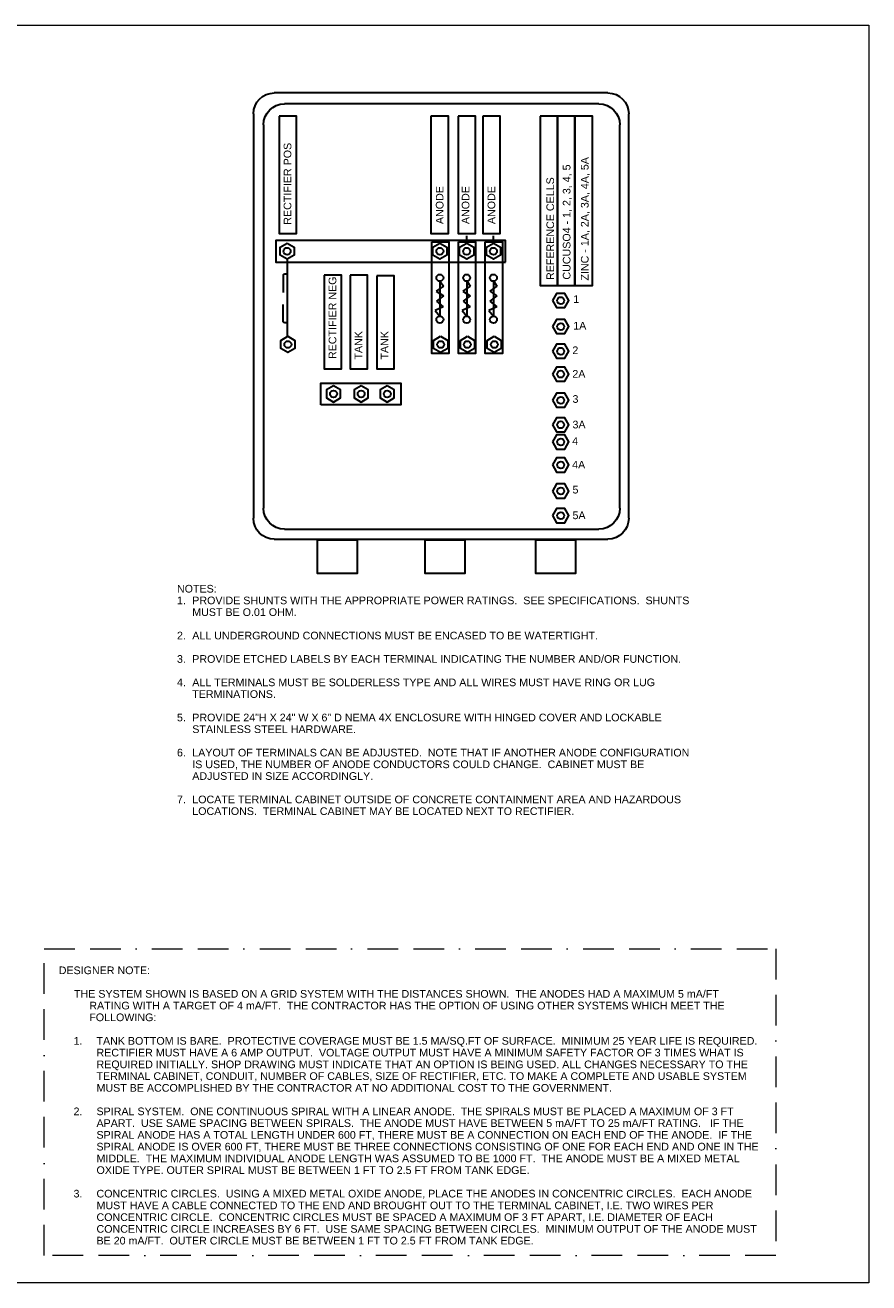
# Model space of a CAD drawing. Header units: inches. Extents: x -7468 to -7108, y 2086 to 2332.
# Tile 2 of 2: x -7273 to -7108, y 2086 to 2332. Entities that reach past the tile are written whole.
import ezdxf

# ---------------------------------------------------------------- set-up
doc = ezdxf.new("R2010")
doc.units = ezdxf.units.IN
doc.header["$MEASUREMENT"] = 0
doc.linetypes.add('( Border )', pattern=[21.012, 6, -3, 6, -3, 0.012, -3])
for name, color, linetype, lineweight in [('G-ANNO-NOTE', 4, 'Continuous', 30), ('G-ANNO-TEXT', 2, 'Continuous', 30), ('Level 42', 2, 'Continuous', 13)]:
    doc.layers.add(name, color=color, linetype=linetype, lineweight=lineweight)
doc.layers.add('G-ANNO-NPLT', color=2, linetype='Continuous', lineweight=0, plot=False)
doc.styles.add('Style-FANCY', font='FANCY.shx')

msp = doc.modelspace()

# ---------------------------------------------------------------- linework, layer by layer
at = {"layer": 'G-ANNO-NOTE', "linetype": '( Border )', "lineweight": 0}
msp.add_lwpolyline([(-7269.78, 2151.63), (-7126.54, 2151.63), (-7126.54, 2091.63), (-7269.78, 2091.63)], close=True, dxfattribs=at)
at = {"layer": 'G-ANNO-NPLT'}
msp.add_3dface([(-7468.36, 2332.28), (-7108.36, 2332.28), (-7108.36, 2086.28), (-7468.36, 2086.28)], dxfattribs=at)
at = {"layer": 'Level 42', "color": 3, "linetype": 'Continuous', "lineweight": 30}
for p, q in [((-7187.07, 2289.66, -0.01), (-7187.07, 2291.07, -0.01)), ((-7181.83, 2289.66, -0.01), (-7181.83, 2291.07, -0.01)), ((-7222.21, 2286.48, -0.01), (-7222.21, 2271.42, -0.01)), ((-7223.01, 2283.44, -0.01), (-7223.01, 2280.01, -0.01)), ((-7191.63, 2281.2, -0.01), (-7193.06, 2280.26, -0.01)), ((-7192.32, 2282.25, -0.01), (-7192.32, 2275.38, -0.01)), ((-7192.32, 2282.25, -0.01), (-7191.63, 2281.2, -0.01)), ((-7186.38, 2281.2, -0.01), (-7187.81, 2280.26, -0.01)), ((-7187.07, 2282.25, -0.01), (-7187.07, 2275.38, -0.01)), ((-7187.07, 2282.25, -0.01), (-7186.38, 2281.2, -0.01)), ((-7181.14, 2281.2, -0.01), (-7182.56, 2280.26, -0.01)), ((-7181.83, 2282.25, -0.01), (-7181.83, 2275.38, -0.01)), ((-7181.83, 2282.25, -0.01), (-7181.14, 2281.2, -0.01)), ((-7193.06, 2280.26, -0.01), (-7191.63, 2279.31, -0.01)), ((-7191.63, 2279.31, -0.01), (-7193, 2278.28, -0.01)), ((-7193, 2278.28, -0.01), (-7191.67, 2277.21, -0.01)), ((-7187.81, 2280.26, -0.01), (-7186.38, 2279.31, -0.01)), ((-7186.38, 2279.31, -0.01), (-7187.76, 2278.28, -0.01)), ((-7187.76, 2278.28, -0.01), (-7186.42, 2277.21, -0.01)), ((-7182.56, 2280.26, -0.01), (-7181.14, 2279.31, -0.01)), ((-7181.14, 2279.31, -0.01), (-7182.51, 2278.28, -0.01)), ((-7182.51, 2278.28, -0.01), (-7181.17, 2277.21, -0.01)), ((-7223.01, 2274.24, -0.01), (-7223.01, 2277.67, -0.01)), ((-7191.67, 2277.21, -0.01), (-7193.21, 2276.47, -0.01)), ((-7193.21, 2276.47, -0.01), (-7192.32, 2275.38, -0.01)), ((-7186.42, 2277.21, -0.01), (-7187.97, 2276.47, -0.01)), ((-7187.97, 2276.47, -0.01), (-7187.07, 2275.38, -0.01)), ((-7181.17, 2277.21, -0.01), (-7182.72, 2276.47, -0.01)), ((-7182.72, 2276.47, -0.01), (-7181.83, 2275.38, -0.01))]:
    msp.add_line(p, q, dxfattribs=at)
at = {"layer": 'Level 42', "color": 3, "linetype": 'Continuous', "lineweight": 30, "elevation": -0.01, "flags": 128}
for points in [[(-7159.43, 2319.02), (-7224.73, 2319.02)], [(-7228.81, 2314.94), (-7228.81, 2235.83)], [(-7161.19, 2316.89), (-7222.74, 2316.89)], [(-7155.35, 2235.83), (-7155.35, 2314.94)], [(-7226.82, 2312.81), (-7226.82, 2237.79)], [(-7157.11, 2237.79), (-7157.11, 2312.81)], [(-7222.74, 2233.71), (-7161.19, 2233.71)], [(-7224.73, 2231.75), (-7159.43, 2231.75)]]:
    msp.add_lwpolyline(points, dxfattribs=at)
for points in [[(-7222.21, 2289.66), (-7220.83, 2288.87), (-7220.83, 2287.27), (-7222.21, 2286.48), (-7223.6, 2287.27), (-7223.6, 2288.87), (-7222.21, 2289.66)], [(-7192.32, 2289.66), (-7190.94, 2288.87), (-7190.94, 2287.27), (-7192.32, 2286.48), (-7193.7, 2287.27), (-7193.7, 2288.87), (-7192.32, 2289.66)], [(-7187.07, 2289.66), (-7185.69, 2288.87), (-7185.69, 2287.27), (-7187.07, 2286.48), (-7188.46, 2287.27), (-7188.46, 2288.87), (-7187.07, 2289.66)], [(-7181.83, 2289.66), (-7180.45, 2288.87), (-7180.45, 2287.27), (-7181.83, 2286.48), (-7183.21, 2287.27), (-7183.21, 2288.87), (-7181.83, 2289.66)], [(-7170.27, 2278.42), (-7169.47, 2277.04), (-7167.88, 2277.04), (-7167.08, 2278.42), (-7167.88, 2279.8), (-7169.47, 2279.8), (-7170.27, 2278.42)], [(-7170.27, 2273.32), (-7169.47, 2271.94), (-7167.88, 2271.94), (-7167.08, 2273.32), (-7167.88, 2274.7), (-7169.47, 2274.7), (-7170.27, 2273.32)], [(-7222.07, 2271.42), (-7220.69, 2270.62), (-7220.69, 2269.03), (-7222.07, 2268.23), (-7223.45, 2269.03), (-7223.45, 2270.62), (-7222.07, 2271.42)], [(-7192.17, 2271.42), (-7190.79, 2270.62), (-7190.79, 2269.03), (-7192.17, 2268.23), (-7193.56, 2269.03), (-7193.56, 2270.62), (-7192.17, 2271.42)], [(-7186.93, 2271.42), (-7185.55, 2270.62), (-7185.55, 2269.03), (-7186.93, 2268.23), (-7188.31, 2269.03), (-7188.31, 2270.62), (-7186.93, 2271.42)], [(-7181.68, 2271.42), (-7180.3, 2270.62), (-7180.3, 2269.03), (-7181.68, 2268.23), (-7183.06, 2269.03), (-7183.06, 2270.62), (-7181.68, 2271.42)], [(-7170.27, 2268.51), (-7169.47, 2267.13), (-7167.88, 2267.13), (-7167.08, 2268.51), (-7167.88, 2269.9), (-7169.47, 2269.9), (-7170.27, 2268.51)], [(-7170.27, 2264.02), (-7169.47, 2262.64), (-7167.88, 2262.64), (-7167.08, 2264.02), (-7167.88, 2265.4), (-7169.47, 2265.4), (-7170.27, 2264.02)], [(-7213.13, 2261.75), (-7214.51, 2260.95), (-7214.51, 2259.36), (-7213.13, 2258.56), (-7211.75, 2259.36), (-7211.75, 2260.95), (-7213.13, 2261.75)], [(-7207.71, 2261.75), (-7209.1, 2260.95), (-7209.1, 2259.36), (-7207.71, 2258.56), (-7206.33, 2259.36), (-7206.33, 2260.95), (-7207.71, 2261.75)], [(-7202.61, 2261.75), (-7204, 2260.95), (-7204, 2259.36), (-7202.61, 2258.56), (-7201.23, 2259.36), (-7201.23, 2260.95), (-7202.61, 2261.75)], [(-7170.27, 2258.92), (-7169.47, 2257.54), (-7167.88, 2257.54), (-7167.08, 2258.92), (-7167.88, 2260.3), (-7169.47, 2260.3), (-7170.27, 2258.92)], [(-7170.27, 2254.11), (-7169.47, 2252.73), (-7167.88, 2252.73), (-7167.08, 2254.11), (-7167.88, 2255.49), (-7169.47, 2255.49), (-7170.27, 2254.11)], [(-7170.27, 2250.76), (-7169.47, 2249.38), (-7167.88, 2249.38), (-7167.08, 2250.76), (-7167.88, 2252.14), (-7169.47, 2252.14), (-7170.27, 2250.76)], [(-7170.27, 2246.26), (-7169.47, 2244.88), (-7167.88, 2244.88), (-7167.08, 2246.26), (-7167.88, 2247.64), (-7169.47, 2247.64), (-7170.27, 2246.26)], [(-7170.27, 2241.16), (-7169.47, 2239.78), (-7167.88, 2239.78), (-7167.08, 2241.16), (-7167.88, 2242.54), (-7169.47, 2242.54), (-7170.27, 2241.16)], [(-7170.27, 2236.35), (-7169.47, 2234.97), (-7167.88, 2234.97), (-7167.08, 2236.35), (-7167.88, 2237.73), (-7169.47, 2237.73), (-7170.27, 2236.35)]]:
    msp.add_lwpolyline(points, close=True, dxfattribs=at)
at = {"layer": 'Level 42', "color": 3, "linetype": 'Continuous', "lineweight": 30}
for centre in [(-7222.21, 2288.07, -0.01), (-7192.32, 2288.07, -0.01), (-7187.07, 2288.07, -0.01), (-7181.83, 2288.07, -0.01), (-7192.32, 2282.86, -0.01), (-7187.07, 2282.86, -0.01), (-7181.83, 2282.86, -0.01), (-7168.67, 2278.42, -0.01), (-7192.32, 2274.7, -0.01), (-7187.07, 2274.7, -0.01), (-7181.83, 2274.7, -0.01), (-7168.67, 2273.32, -0.01), (-7222.07, 2269.82, -0.01), (-7192.17, 2269.82, -0.01), (-7186.93, 2269.82, -0.01), (-7181.68, 2269.82, -0.01), (-7168.67, 2268.51, -0.01), (-7168.67, 2264.02, -0.01), (-7213.13, 2260.16, -0.01), (-7207.72, 2260.16, -0.01), (-7202.62, 2260.16, -0.01), (-7168.67, 2258.92, -0.01), (-7168.67, 2254.11, -0.01), (-7168.67, 2250.76, -0.01), (-7168.67, 2246.26, -0.01), (-7168.67, 2241.16, -0.01), (-7168.67, 2236.35, -0.01)]:
    msp.add_circle(centre, 0.683, dxfattribs=at)
at = {"layer": 'Level 42', "color": 3, "linetype": 'Continuous', "lineweight": 30, "extrusion": (0, 0, -1)}
for centre, radius, start, end in [((7224.73, 2314.94, 0.01), 4.08, 0, 90), ((7159.43, 2314.94, 0.01), 4.08, 90, 180), ((7222.74, 2312.81, 0.01), 4.08, 0, 90), ((7161.19, 2312.81, 0.01), 4.08, 90, 180), ((7222.57, 2283.02, 0.01), 0.616, 43.5203, 124.9583), ((7222.57, 2274.66, 0.01), 0.616, 235.0417, 316.4797), ((7222.74, 2237.79, 0.01), 4.08, 270, 0), ((7161.19, 2237.79, 0.01), 4.08, 180, 270), ((7224.73, 2235.83, 0.01), 4.08, 270, 0), ((7159.43, 2235.83, 0.01), 4.08, 180, 270)]:
    msp.add_arc(centre, radius, start, end, dxfattribs=at)
at = {"layer": 'Level 42', "color": 1, "linetype": 'Continuous', "lineweight": 30}
for points in [[(-7223.76, 2314.5, -0.01), (-7223.76, 2291.54, -0.01), (-7220.36, 2291.54, -0.01), (-7220.36, 2314.5, -0.01)], [(-7194.06, 2314.5, -0.01), (-7194.06, 2291.54, -0.01), (-7190.66, 2291.54, -0.01), (-7190.66, 2314.5, -0.01)], [(-7188.73, 2314.5, -0.01), (-7188.73, 2291.54, -0.01), (-7185.32, 2291.54, -0.01), (-7185.32, 2314.5, -0.01)], [(-7183.92, 2314.5, -0.01), (-7183.92, 2291.54, -0.01), (-7180.52, 2291.54, -0.01), (-7180.52, 2314.5, -0.01)], [(-7172.69, 2314.51, -0.01), (-7172.69, 2281.35, -0.01), (-7169.28, 2281.35, -0.01), (-7169.28, 2314.51, -0.01)], [(-7169.28, 2314.51, -0.01), (-7169.28, 2281.35, -0.01), (-7165.88, 2281.35, -0.01), (-7165.88, 2314.51, -0.01)], [(-7165.88, 2314.51, -0.01), (-7165.88, 2281.35, -0.01), (-7162.47, 2281.35, -0.01), (-7162.47, 2314.51, -0.01)], [(-7214.95, 2283.35, -0.01), (-7214.95, 2265.03, -0.01), (-7211.54, 2265.03, -0.01), (-7211.54, 2283.35, -0.01)], [(-7209.87, 2283.35, -0.01), (-7209.87, 2265.03, -0.01), (-7206.47, 2265.03, -0.01), (-7206.47, 2283.35, -0.01)], [(-7204.64, 2283.26, -0.01), (-7204.64, 2265.03, -0.01), (-7201.24, 2265.03, -0.01), (-7201.24, 2283.26, -0.01)]]:
    msp.add_3dface(points, dxfattribs=at)
at = {"layer": 'Level 42', "color": 3, "linetype": 'Continuous', "lineweight": 30}
for points in [[(-7179.5, 2285.91, -0.01), (-7179.5, 2290.19, -0.01), (-7224.43, 2290.19, -0.01), (-7224.43, 2285.91, -0.01)], [(-7193.91, 2289.92, -0.01), (-7190.58, 2289.92, -0.01), (-7190.58, 2268.07, -0.01), (-7193.91, 2268.07, -0.01)], [(-7188.66, 2289.92, -0.01), (-7185.33, 2289.92, -0.01), (-7185.33, 2268.07, -0.01), (-7188.66, 2268.07, -0.01)], [(-7183.42, 2289.92, -0.01), (-7180.09, 2289.92, -0.01), (-7180.09, 2268.07, -0.01), (-7183.42, 2268.07, -0.01)], [(-7215.62, 2258, -0.01), (-7215.62, 2262.28, -0.01), (-7199.98, 2262.28, -0.01), (-7199.98, 2258, -0.01)], [(-7216.24, 2231.63, -0.01), (-7208.48, 2231.63, -0.01), (-7208.48, 2225, -0.01), (-7216.24, 2225, -0.01)], [(-7195.19, 2231.63, -0.01), (-7187.43, 2231.63, -0.01), (-7187.43, 2225, -0.01), (-7195.19, 2225, -0.01)], [(-7173.54, 2231.63, -0.01), (-7165.78, 2231.63, -0.01), (-7165.78, 2225, -0.01), (-7173.54, 2225, -0.01)]]:
    msp.add_3dface(points, dxfattribs=at)

# ---------------------------------------------------------------- texts
at = {"layer": 'G-ANNO-NOTE', "char_height": 1.496, "attachment_point": 7, "rotation": 90, "line_spacing_factor": 0.789074, "style": 'Style-FANCY'}
for s, insert in [('\\fArial|b0|i0|c00|p39;RECTIFIER POS', (-7221.37, 2293.25, -0.01)), ('\\fArial|b0|i0|c00|p39;CUCUSO4 - 1, 2, 3, 4, 5', (-7166.48, 2282.51, -0.01)), ('\\fArial|b0|i0|c00|p39;ZINC - 1A, 2A, 3A, 4A, 5A', (-7162.94, 2282.32, -0.01)), ('\\fArial|b0|i0|c00|p39;ANODE', (-7191.59, 2293.37, -0.01)), ('\\fArial|b0|i0|c00|p39;ANODE', (-7186.52, 2293.37, -0.01)), ('\\fArial|b0|i0|c00|p39;ANODE', (-7181.46, 2293.37, -0.01)), ('\\fArial|b0|i0|c00|p39;REFERENCE CELLS', (-7169.95, 2282.44, -0.01)), ('\\fArial|b0|i0|c00|p39;RECTIFIER NEG', (-7212.57, 2266.98, -0.01)), ('\\fArial|b0|i0|c00|p39;TANK', (-7207.51, 2266.87, -0.01)), ('\\fArial|b0|i0|c00|p39;TANK', (-7202.4, 2266.87, -0.01))]:
    msp.add_mtext(s, dxfattribs=dict(at, insert=insert))
at = {"layer": 'G-ANNO-NOTE', "char_height": 1.496, "attachment_point": 7, "line_spacing_factor": 0.789074, "style": 'Style-FANCY'}
for s, insert in [('\\fArial|b0|i0|c00|p39;1', (-7166.22, 2277.94, -0.01)), ('\\fArial|b0|i0|c00|p39;1A', (-7166.22, 2272.75, -0.01)), ('\\fArial|b0|i0|c00|p39;2', (-7166.39, 2267.94, -0.01)), ('\\fArial|b0|i0|c00|p39;2A', (-7166.39, 2263.32, -0.01)), ('\\fArial|b0|i0|c00|p39;3', (-7166.36, 2258.39, -0.01)), ('\\fArial|b0|i0|c00|p39;3A', (-7166.36, 2253.39, -0.01)), ('\\fArial|b0|i0|c00|p39;4', (-7166.43, 2250.19, -0.01)), ('\\fArial|b0|i0|c00|p39;4A', (-7166.43, 2245.57, -0.01)), ('\\fArial|b0|i0|c00|p39;5', (-7166.36, 2240.66, -0.01)), ('\\fArial|b0|i0|c00|p39;5A', (-7166.36, 2235.64, -0.01))]:
    msp.add_mtext(s, dxfattribs=dict(at, insert=insert))
at = {"layer": 'G-ANNO-TEXT', "char_height": 1.49596, "attachment_point": 1, "style": 'Style-FANCY'}
for s, insert, width, line_spacing_factor in [('{\\fArial|b0|i0|c0|p39;NOTES:\\P\\pi-2.99192,l2.99192,t2.99192;1. ^IPROVIDE SHUNTS WITH THE APPROPRIATE POWER RATINGS.  SEE SPECIFICATIONS.  SHUNTS MUST BE O.01 OHM.\\P \\P2. ^IALL UNDERGROUND CONNECTIONS MUST BE ENCASED TO BE WATERTIGHT.\\P \\P3. ^IPROVIDE ETCHED LABELS BY EACH TERMINAL INDICATING THE NUMBER AND/OR FUNCTION.  \\P \\P4. ^IALL TERMINALS MUST BE SOLDERLESS TYPE AND ALL WIRES MUST HAVE RING OR LUG TERMINATIONS.\\P ^I\\P5. ^IPROVIDE 24"H X 24" W X 6" D NEMA 4X ENCLOSURE WITH HINGED COVER AND LOCKABLE STAINLESS STEEL HARDWARE.\\P \\P6. ^ILAYOUT OF TERMINALS CAN BE ADJUSTED.  NOTE THAT IF ANOTHER ANODE CONFIGURATION IS USED, THE NUMBER OF ANODE CONDUCTORS COULD CHANGE.  CABINET MUST BE ADJUSTED IN SIZE ACCORDINGLY.\\P\\P\\pi-1.49596,l1.49596,t2.99192,101.72511;7. ^ILOCATE TERMINAL CABINET OUTSIDE OF CONCRETE CONTAINMENT AREA AND HAZARDOUS ^I\\P\\pi0,t2.99192;^ILOCATIONS.  TERMINAL CABINET MAY BE LOCATED NEXT TO RECTIFIER.}', (-7243.77, 2222.8, -0.01), 102.0658, 0.918198), ('{\\fArial|b0|i0|c0|p39;DESIGNER NOTE:\\P\\P\\pl2.99192;THE SYSTEM SHOWN IS BASED ON A GRID SYSTEM WITH THE DISTANCES SHOWN.  THE ANODES HAD A MAXIMUM 5 mA/FT ^I^IRATING WITH A TARGET OF 4 mA/FT.  THE CONTRACTOR HAS THE OPTION OF USING OTHER SYSTEMS WHICH MEET THE ^I^IFOLLOWING:\\P\\pl0;\\P\\pi-4.48787,l7.391,t7.391,137.62809;1.^ITANK BOTTOM IS BARE.  PROTECTIVE COVERAGE MUST BE 1.5 MA/SQ.FT OF SURFACE.  MINIMUM 25 YEAR LIFE IS REQUIRED. ^I\\P\\pi0,t7.391;RECTIFIER MUST HAVE A 6 AMP OUTPUT.  VOLTAGE OUTPUT MUST HAVE A MINIMUM SAFETY FACTOR OF 3 TIMES WHAT IS \\PREQUIRED INITIALLY. SHOP DRAWING MUST INDICATE THAT AN OPTION IS BEING USED. ALL CHANGES NECESSARY TO THE \\PTERMINAL CABINET, CONDUIT, NUMBER OF CABLES, SIZE OF RECTIFIER, ETC. TO MAKE A COMPLETE AND USABLE SYSTEM \\PMUST BE ACCOMPLISHED BY THE CONTRACTOR AT NO ADDITIONAL COST TO THE GOVERNMENT.\\P\\pl0,tz;\\P\\pi-4.48787,l7.391,t7.391;2.^ISPIRAL SYSTEM.  ONE CONTINUOUS SPIRAL WITH A LINEAR ANODE.  THE SPIRALS MUST BE PLACED A MAXIMUM OF 3 FT APART.  USE SAME SPACING BETWEEN SPIRALS.  THE ANODE MUST HAVE BETWEEN 5 mA/FT TO 25 mA/FT RATING.   IF THE SPIRAL ANODE HAS A TOTAL LENGTH UNDER 600 FT, THERE MUST BE A CONNECTION ON EACH END OF THE ANODE.  IF THE SPIRAL ANODE IS OVER 600 FT, THERE MUST BE THREE CONNECTIONS CONSISTING OF ONE FOR EACH END AND ONE IN THE MIDDLE.  THE MAXIMUM INDIVIDUAL ANODE LENGTH WAS ASSUMED TO BE 1000 FT.  THE ANODE MUST BE A MIXED METAL OXIDE TYPE. OUTER SPIRAL MUST BE BETWEEN 1 FT TO 2.5 FT FROM TANK EDGE.\\P\\pi0,l0,tz;\\P\\pi-4.48787,l7.391,t7.391;3.^ICONCENTRIC CIRCLES.  USING A MIXED METAL OXIDE ANODE, PLACE THE ANODES IN CONCENTRIC CIRCLES.  EACH ANODE MUST HAVE A CABLE CONNECTED TO THE END AND BROUGHT OUT TO THE TERMINAL CABINET, I.E. TWO WIRES PER CONCENTRIC CIRCLE.  CONCENTRIC CIRCLES MUST BE SPACED A MAXIMUM OF 3 FT APART, I.E. DIAMETER OF EACH CONCENTRIC CIRCLE INCREASES BY 6 FT.  USE SAME SPACING BETWEEN CIRCLES.  MINIMUM OUTPUT OF THE ANODE MUST BE 20 mA/FT.  OUTER CIRCLE MUST BE BETWEEN 1 FT TO 2.5 FT FROM TANK EDGE.}', (-7266.91, 2148.16, -0.01), 138.5655, 0.921881)]:
    msp.add_mtext(s, dxfattribs=dict(at, insert=insert, width=width, line_spacing_factor=line_spacing_factor))

doc.saveas('drawing.dxf')
